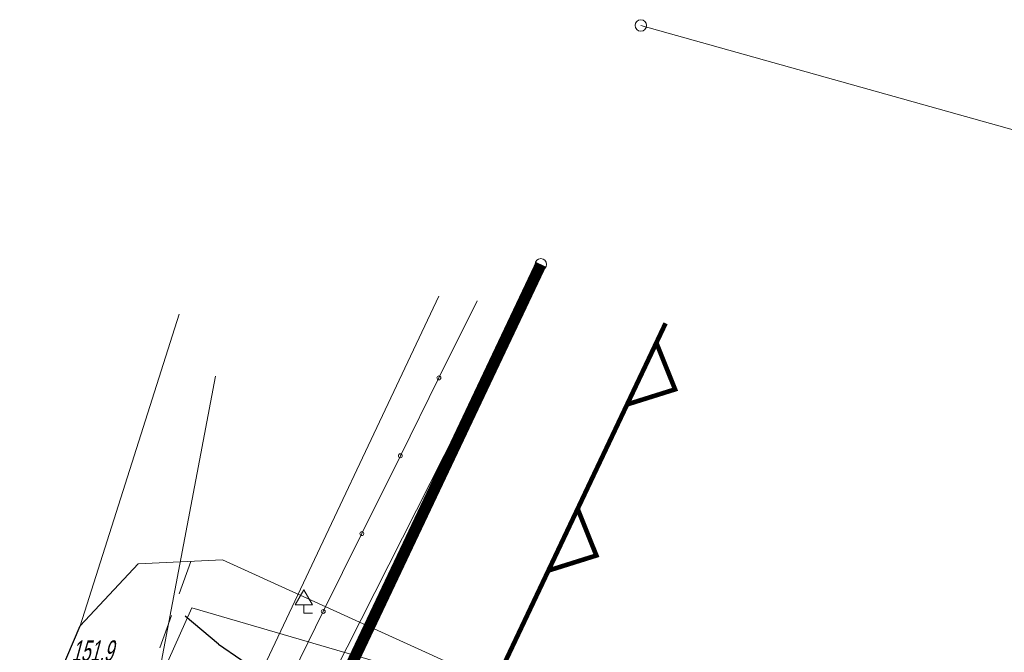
# Model space of a CAD drawing. Header units: metres. Extents: x 7519033 to 7519315, y 5970988 to 5971152.
# Tile 12 of 14: x 7519173 to 7519216, y 5971125 to 5971152. Entities that reach past the tile are written whole.
import ezdxf

# ---------------------------------------------------------------- set-up
doc = ezdxf.new("R2010")
doc.units = ezdxf.units.M
doc.header["$MEASUREMENT"] = 0
for name, pattern in [('1', [0]), ('4', [2.5, 1.5, -1]), ('BGT', [0])]:
    doc.linetypes.add(name, pattern=pattern)
doc.layers.get('0').update_dxf_attribs({"color": 250, "linetype": 'CONTINUOUS', "lineweight": 100})
for name, color, linetype, lineweight in [('A-granica działki', 1, 'CONTINUOUS', 0), ('A_BUDYNEK', 7, 'CONTINUOUS', 0), ('A_OPIS', 130, 'CONTINUOUS', 0), ('Dzialki', 51, '1', 18), ('EDZPD_L_0', 230, '1', 18), ('Punkty', 1, 'CONTINUOUS', 18), ('SDROZ_T_0', 255, 'CONTINUOUS', 18), ('SDRPK_L_0', 7, '1', 25), ('SDRPK_L_2', 255, '4', 18), ('SDRPK_L_3', 7, '1', 25), ('SZOPO_L_0', 255, 'BGT', 25), ('UEEPON_L_4', 5, '1', 18), ('UEEPOS_L_1', 1, '1', 18), ('UTTPO_L_0', 30, '1', 18), ('WWROH_T_4', 25, 'CONTINUOUS', 18)]:
    doc.layers.add(name, color=color, linetype=linetype, lineweight=lineweight)
doc.styles.get("Standard").update_dxf_attribs({"font": 'ARIALN.TTF', "width": 0.75})

# ---------------------------------------------------------------- blocks, each defined once
blk = doc.blocks.new('GRT')
at = {"linetype": 'Continuous'}
blk.add_circle((0, 0), 0.25, dxfattribs=at)
blk = doc.blocks.new('ZND')
at = {"linetype": 'Continuous'}
for p, q in [((0, 1.025), (-0.375, 0.375)), ((0.375, 0.375), (0, 1.025)), ((-0.375, 0.375), (0.375, 0.375)), ((0, 0.375), (0, 0)), ((0, 0), (0.375, 0))]:
    blk.add_line(p, q, dxfattribs=at)
blk = doc.blocks.new('MAPA_ZWIK')
at = {"layer": 'Dzialki'}
for p, q in [((112.307, 29.183), (-2.123, 61.313)), ((-6.473, 50.913), (-22.343, 19.553)), ((-21.503, 19.153), (-6.473, 50.913))]:
    blk.add_line(p, q, dxfattribs=at)
at = {"layer": 'EDZPD_L_0', "linetype": '1'}
for p in [(-22.343, 19.553), (-21.503, 19.153)]:
    blk.add_line(p, (-6.473, 50.913), dxfattribs=at)
at = {"layer": 'SDRPK_L_0', "linetype": '1', "lineweight": 20}
for p, q in [((-22.213, 48.743), (-26.513, 35.183)), ((-26.513, 35.183), (-23.993, 37.873)), ((-23.993, 37.873), (-20.323, 38.053)), ((-20.323, 38.053), (8.227, 25.073))]:
    blk.add_line(p, q, dxfattribs=at)
at = {"layer": 'SDRPK_L_0', "linetype": '1'}
blk.add_line((-27.388, 33.139), (-26.513, 35.183), dxfattribs=at)
at = {"layer": 'SDRPK_L_2', "linetype": '4', "lineweight": 18}
blk.add_line((-21.707, 37.985), (-25.614, 26.974), dxfattribs=at)
at = {"layer": 'SDRPK_L_3', "linetype": '1'}
for q in [(-21.94, 35.601), (-17.617, 32.411)]:
    blk.add_line((-20.491, 34.381), q, dxfattribs=at)
at = {"layer": 'SZOPO_L_0', "linetype": 'BGT', "lineweight": 18}
for p, q in [((-9.246, 49.332), (-10.909, 45.971)), ((-10.909, 45.971), (-12.586, 42.581)), ((-12.586, 42.581), (-14.263, 39.191)), ((-14.263, 39.191), (-15.94, 35.801)), ((-15.94, 35.801), (-17.617, 32.411))]:
    blk.add_line(p, q, dxfattribs=at)
for centre in [(-10.909, 45.971), (-12.586, 42.581), (-14.263, 39.191), (-15.94, 35.801)]:
    blk.add_circle(centre, 0.085, dxfattribs=at)
at = {"layer": 'UEEPON_L_4', "linetype": '1'}
blk.add_line((-20.634, 46.051), (-23.034, 33.353), dxfattribs=at)
at = {"layer": 'UEEPOS_L_1', "linetype": '1'}
for p, q in [((-24.124, 30.435), (-21.662, 35.963)), ((-21.662, 35.963), (-15.349, 34.117)), ((-15.349, 34.117), (-9.286, 32.37))]:
    blk.add_line(p, q, dxfattribs=at)
at = {"layer": 'UTTPO_L_0', "linetype": '1'}
blk.add_line((-10.913, 49.533), (-18.523, 33.393), dxfattribs=at)
at = {"layer": 'Punkty'}
for p in [(-2.123, 61.313), (-6.473, 50.913)]:
    blk.add_blockref('GRT', p, dxfattribs=at)
at = {"layer": 'SDROZ_T_0'}
blk.add_blockref('ZND', (-16.783, 35.723), dxfattribs=at)
at = {"layer": 'WWROH_T_4', "oblique": 15, "width": 0.7}
blk.add_text('151.9', height=0.9, dxfattribs=at).set_placement((-26.893, 33.643))

msp = doc.modelspace()

# ---------------------------------------------------------------- linework, layer by layer
at = {"layer": 'A-granica działki', "linetype": 'Continuous', "const_width": 0.5}
msp.add_lwpolyline([(7519195.67, 5971141.65), (7519180.64, 5971109.89), (7519178.62, 5971110.85), (7519155.99, 5971063.41), (7519159.25, 5971061.89), (7519150.36, 5971036.99)], dxfattribs=at)
at = {"layer": 'A_OPIS', "linetype": 'Continuous', "const_width": 0.2}
for points in [[(7519201.093, 5971139.083), (7519183.756, 5971102.473), (7519181.504, 5971103.489), (7519164.012, 5971066.29), (7519166.738, 5971065.019), (7519156.011, 5971034.973)], [(7519200.692, 5971138.237), (7519201.507, 5971136.208), (7519199.421, 5971135.552)], [(7519197.269, 5971131.007), (7519198.083, 5971128.977), (7519195.997, 5971128.321)]]:
    msp.add_lwpolyline(points, dxfattribs=at)

# ---------------------------------------------------------------- block references
at = {"layer": 'A_BUDYNEK'}
msp.add_blockref('MAPA_ZWIK', (7519202.143, 5971090.737), dxfattribs=at)

doc.saveas('drawing.dxf')
